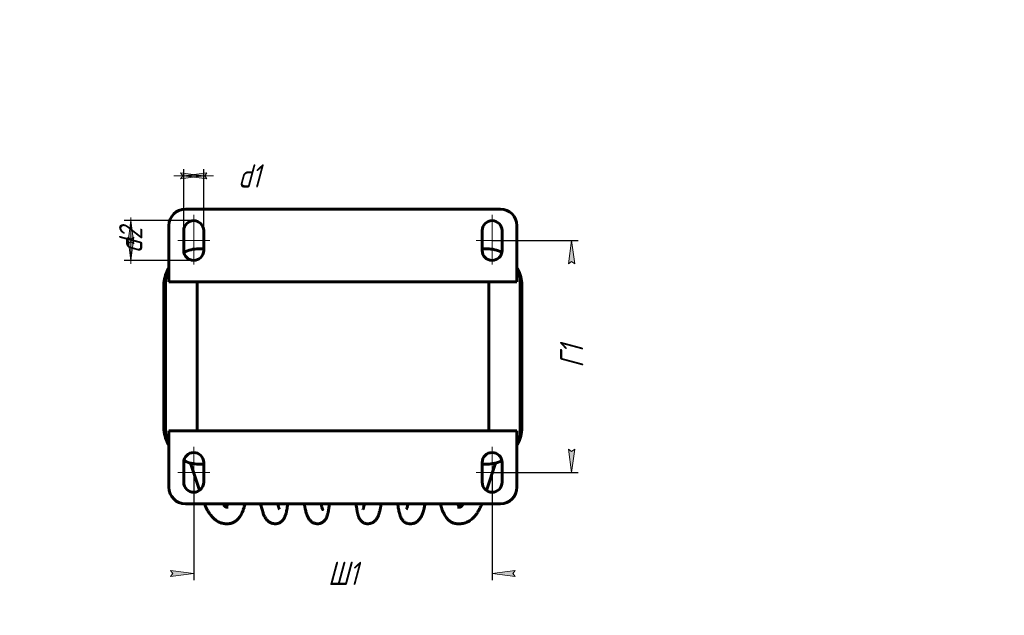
# Model space of a CAD drawing. Header units: millimetres. Extents: x 0 to 297, y 0 to 420.
# Tile 2 of 2: x 0 to 297, y 240 to 420. Entities that reach past the tile are written whole.
import ezdxf

# ---------------------------------------------------------------- set-up
doc = ezdxf.new("R2010")
doc.units = ezdxf.units.MM
for name, pattern in [('K5LT_AXLED', [19.5, 15, -1.5, 1.5, -1.5]), ('K5LT_BASIC', [0]), ('K5LT_THIN', [0])]:
    doc.linetypes.add(name, pattern=pattern)
doc.layers.add('Системный слой', color=7, linetype='Continuous')
doc.styles.add('KDIMTEXTSTYLE', font='GOST_AU.SHX', dxfattribs={"width": 0.96, "oblique": 15, "height": 5})
doc.dimstyles.new('KDIMSTYLE (1.00)', dxfattribs={"dimtxt": 5, "dimasz": 1, "dimexe": 2, "dimexo": 0, "dimgap": 1, "dimtad": 1, "dimtxsty": 'KDIMTEXTSTYLE', "dimsah": 1, "dimcen": 0, "dimdle": 1, "dimadec": 0, "dimazin": 0, "dimtfac": 0.667, "dimtmove": 0, "dimatfit": 3, "dimfxl": 1, "dimtvp": 1, "dimtolj": 1, "dimtzin": 0, "dimarcsym": 0})

# ---------------------------------------------------------------- blocks, each defined once
blk = doc.blocks.new('KDIMARROW_01')
at = {"layer": 'Системный слой'}
blk.add_hatch(color=0, dxfattribs=at).paths.add_polyline_path([(-7, -0.92), (0, 0), (-7, 0.92), (-6.3, 0)])
at = {"layer": 'Системный слой', "color": 0, "linetype": 'K5LT_THIN', "lineweight": 18}
for p, q in [((-6.3, 0), (-7, 0.92)), ((-7, 0.92), (0, 0)), ((0, 0), (-7, -0.92)), ((-7, -0.92), (-6.3, 0)), ((0, 0), (-1, 0))]:
    blk.add_line(p, q, dxfattribs=at)
blk = doc.blocks.new('KDIMARROW_02')
at = {"layer": 'Системный слой'}
blk.add_hatch(color=0, dxfattribs=at).paths.add_polyline_path([(6.3, 0), (7, 0.92), (0, 0), (7, -0.92)])
at = {"layer": 'Системный слой', "color": 0, "linetype": 'K5LT_THIN', "lineweight": 18}
for p, q in [((0, 0), (-1, 0)), ((7, 0.92), (0, 0)), ((0, 0), (7, -0.92)), ((0, 0), (9, 0)), ((6.3, 0), (7, 0.92)), ((7, -0.92), (6.3, 0))]:
    blk.add_line(p, q, dxfattribs=at)

msp = doc.modelspace()

# ---------------------------------------------------------------- linework, layer by layer
at = {"layer": 'Системный слой', "color": 150, "linetype": 'K5LT_BASIC', "lineweight": 60, "true_color": 0x0080ff}
for p, q in [((49.996, 362.818), (144.996, 362.818)), ((44.996, 340.818), (44.996, 357.818)), ((149.996, 357.818), (149.996, 340.818)), ((49.496, 350.318), (49.496, 356.318)), ((55.496, 356.318), (55.496, 350.318)), ((139.496, 350.318), (139.496, 356.318)), ((145.496, 356.318), (145.496, 350.318)), ((53.996, 350.818), (55.496, 350.818)), ((139.496, 350.818), (140.996, 350.818)), ((43.496, 296.818), (43.496, 339.818)), ((43.996, 295.818), (43.996, 340.818)), ((149.996, 340.818), (44.996, 340.818)), ((53.496, 295.818), (53.496, 340.818)), ((141.496, 340.818), (141.496, 295.818)), ((150.996, 340.818), (150.996, 295.818)), ((151.496, 339.818), (151.496, 296.818)), ((44.996, 295.818), (149.996, 295.818)), ((44.996, 278.818), (44.996, 295.818)), ((149.996, 295.818), (149.996, 278.818)), ((49.496, 280.318), (49.496, 286.318)), ((54.277, 277.904), (51.483, 286.139)), ((55.496, 285.818), (53.996, 285.818)), ((55.496, 286.318), (55.496, 280.318)), ((139.496, 280.318), (139.496, 286.318)), ((140.996, 285.818), (139.496, 285.818)), ((140.798, 277.845), (143.482, 286.132)), ((145.496, 286.318), (145.496, 280.318)), ((144.996, 273.818), (49.996, 273.818)), ((62.844, 272.818), (62.244, 272.818)), ((62.844, 272.818), (62.844, 272.818)), ((91.425, 272.028), (91.425, 272.028)), ((132.048, 272.818), (132.048, 272.818)), ((132.048, 272.818), (132.854, 272.818)), ((62.844, 267.818), (62.244, 267.818)), ((77.188, 267.818), (76.959, 267.818)), ((89.935, 267.818), (89.798, 267.818)), ((104.956, 267.818), (105.106, 267.818)), ((117.703, 267.818), (118.021, 267.818)), ((132.048, 267.818), (132.888, 267.818))]:
    msp.add_line(p, q, dxfattribs=at)
at = {"layer": 'Системный слой', "color": 30, "linetype": 'K5LT_AXLED', "lineweight": 18, "true_color": 0xff8000}
for p, q in [((52.496, 361.037), (52.496, 345.199)), ((142.496, 361.037), (142.496, 345.199)), ((47.693, 353.318), (57.309, 353.318)), ((137.693, 353.318), (147.309, 353.318)), ((52.496, 291.037), (52.496, 275.199)), ((142.496, 291.037), (142.496, 275.199)), ((47.693, 283.318), (57.309, 283.318)), ((137.693, 283.318), (147.309, 283.318))]:
    msp.add_line(p, q, dxfattribs=at)
at = {"layer": 'Системный слой', "color": 150, "linetype": 'K5LT_BASIC', "lineweight": 60, "true_color": 0x0080ff}
for centre, radius, start, end in [((49.996, 357.818), 5, 90, 180), ((144.996, 357.818), 5, 0, 90), ((52.496, 356.318), 3, 0, 180), ((142.496, 356.318), 3, 0, 180), ((53.996, 340.818), 10, 90, 116.42414), ((140.996, 340.818), 10, 63.57586, 90), ((52.496, 350.318), 3, 180, 0), ((142.496, 350.318), 3, 180, 0), ((53.496, 339.818), 10, 150.23035, 180), ((53.996, 340.818), 10, 154.15807, 180), ((140.996, 340.818), 10, 0, 25.84193), ((141.496, 339.818), 10, 0, 29.76965), ((53.496, 296.818), 10, 180, 209.76965), ((53.996, 295.818), 10, 180, 205.84193), ((140.996, 295.818), 10, 334.15807, 0), ((141.496, 296.818), 10, 330.23035, 0), ((52.496, 286.318), 3, 0, 180), ((142.496, 286.318), 3, 0, 180), ((53.996, 295.818), 10, 243.57586, 270), ((140.996, 295.818), 10, 270, 296.42414), ((52.496, 280.318), 3, 180, 0), ((142.496, 280.318), 3, 180, 0), ((49.996, 278.818), 5, 180, 270), ((144.996, 278.818), 5, 270, 0)]:
    msp.add_arc(centre, radius, start, end, dxfattribs=at)
for points, knots in [([(62.244, 267.818), (62.064, 267.818), (61.885, 267.828), (61.526, 267.869), (61.346, 267.9), (60.989, 267.982), (60.811, 268.034), (60.457, 268.158), (60.278, 268.232), (59.923, 268.402), (59.746, 268.499), (59.39, 268.718), (59.212, 268.842), (58.959, 269.037), (58.88, 269.101), (58.613, 269.327), (58.432, 269.498), (58.194, 269.743), (58.131, 269.81), (57.988, 269.968), (57.908, 270.059), (57.753, 270.245), (57.677, 270.339), (57.572, 270.476), (57.541, 270.516), (57.479, 270.599), (57.449, 270.64), (57.218, 270.956), (57.028, 271.245), (56.671, 271.838), (56.503, 272.14), (56.205, 272.723), (56.073, 273), (55.915, 273.353), (55.885, 273.42), (55.827, 273.555), (55.798, 273.623), (55.751, 273.733), (55.734, 273.776), (55.716, 273.818)], [0, 0, 0, 0, 1.0406571, 1.0406571, 2.0972604, 2.0972604, 3.173532, 3.173532, 4.305064, 4.305064, 5.4975866, 5.4975866, 6.7875665, 6.7875665, 7.3919594, 7.3919594, 8.8591129, 8.8591129, 9.3931916, 9.3931916, 10.0979072, 10.0979072, 10.7878578, 10.7878578, 11.0785638, 11.0785638, 11.3692697, 11.3692697, 13.2762403, 13.2762403, 15.0931145, 15.0931145, 16.6372427, 16.6372427, 16.9954038, 16.9954038, 17.3535648, 17.3535648, 17.5741316, 17.5741316, 17.5741316, 17.5741316]), ([(62.275, 272.816), (62.282, 272.815), (62.288, 272.814), (62.294, 272.813), (62.293, 272.813), (62.281, 272.817), (62.271, 272.821), (62.239, 272.837), (62.216, 272.849), (62.157, 272.887), (62.119, 272.914), (62.028, 272.986), (61.973, 273.034), (61.869, 273.135), (61.823, 273.182), (61.742, 273.271), (61.709, 273.309), (61.638, 273.393), (61.602, 273.438), (61.548, 273.507), (61.531, 273.529), (61.498, 273.574), (61.481, 273.596), (61.419, 273.682), (61.372, 273.747), (61.325, 273.818)], [0, 0, 0, 0, 1.0162804, 1.0162804, 2.0520271, 2.0520271, 3.1506076, 3.1506076, 4.3140852, 4.3140852, 5.5847548, 5.5847548, 6.9844949, 6.9844949, 7.9773117, 7.9773117, 8.6558148, 8.6558148, 9.352811, 9.352811, 9.6617754, 9.6617754, 9.9707398, 9.9707398, 10.7963416, 10.7963416, 10.7963416, 10.7963416]), ([(62.3, 272.818), (62.305, 272.825), (62.311, 272.835), (62.357, 272.91), (62.406, 272.996), (62.508, 273.196), (62.565, 273.318), (62.671, 273.567), (62.718, 273.694), (62.766, 273.818)], [0.4664742, 0.4664742, 0.4664742, 0.4664742, 0.5362027, 0.5362027, 1.0911547, 1.0911547, 1.7071316, 1.7071316, 2.2163976, 2.2163976, 2.2163976, 2.2163976]), ([(67.977, 273.818), (67.948, 273.7), (67.918, 273.583), (67.8, 273.136), (67.704, 272.815), (67.503, 272.205), (67.396, 271.916), (67.174, 271.373), (67.059, 271.117), (66.82, 270.643), (66.698, 270.424), (66.448, 270.018), (66.32, 269.83), (66.058, 269.487), (65.928, 269.332), (65.663, 269.05), (65.528, 268.921), (65.257, 268.69), (65.122, 268.587), (64.867, 268.415), (64.75, 268.344), (64.496, 268.207), (64.359, 268.142), (64.178, 268.07), (64.138, 268.055), (64.019, 268.011), (63.938, 267.985), (63.734, 267.926), (63.608, 267.897), (63.389, 267.858), (63.296, 267.845), (63.083, 267.824), (62.963, 267.818), (62.844, 267.818)], [7.5091083, 7.5091083, 7.5091083, 7.5091083, 7.9699165, 7.9699165, 9.2947884, 9.2947884, 10.5800279, 10.5800279, 11.8111177, 11.8111177, 12.955271, 12.955271, 14.0238696, 14.0238696, 14.9800056, 14.9800056, 15.8522726, 15.8522726, 16.6417778, 16.6417778, 17.2635029, 17.2635029, 17.9445516, 17.9445516, 18.132145, 18.132145, 18.5073319, 18.5073319, 19.069088, 19.069088, 19.4801963, 19.4801963, 20, 20, 20, 20]), ([(76.959, 267.818), (76.932, 267.818), (76.906, 267.818), (76.841, 267.82), (76.804, 267.822), (76.692, 267.829), (76.62, 267.837), (76.432, 267.863), (76.319, 267.886), (76.094, 267.945), (75.981, 267.981), (75.764, 268.066), (75.652, 268.118), (75.44, 268.23), (75.336, 268.293), (75.134, 268.431), (75.039, 268.505), (74.904, 268.62), (74.863, 268.657), (74.723, 268.789), (74.632, 268.885), (74.451, 269.094), (74.363, 269.21), (74.184, 269.463), (74.099, 269.599), (73.937, 269.884), (73.86, 270.032), (73.715, 270.338), (73.648, 270.491), (73.521, 270.807), (73.46, 270.97), (73.332, 271.339), (73.265, 271.547), (73.136, 271.98), (73.074, 272.204), (72.936, 272.742), (72.86, 273.063), (72.758, 273.535), (72.729, 273.677), (72.7, 273.818)], [0, 0, 0, 0, 0.1295089, 0.1295089, 0.3141696, 0.3141696, 0.6715089, 0.6715089, 1.2414721, 1.2414721, 1.8295779, 1.8295779, 2.4584788, 2.4584788, 3.1204214, 3.1204214, 3.8304884, 3.8304884, 4.1744234, 4.1744234, 5.0173952, 5.0173952, 6.0117782, 6.0117782, 7.1756021, 7.1756021, 8.405947, 8.405947, 9.6229171, 9.6229171, 10.8398873, 10.8398873, 12.2939563, 12.2939563, 13.7480253, 13.7480253, 15.6481639, 15.6481639, 16.4271483, 16.4271483, 16.4271483, 16.4271483]), ([(77.188, 267.818), (77.266, 267.818), (77.344, 267.821), (77.5, 267.835), (77.577, 267.845), (77.751, 267.875), (77.848, 267.897), (78.046, 267.954), (78.148, 267.99), (78.348, 268.073), (78.445, 268.121), (78.633, 268.226), (78.725, 268.285), (78.903, 268.414), (78.988, 268.483), (79.1, 268.583), (79.131, 268.613), (79.245, 268.725), (79.322, 268.81), (79.469, 268.989), (79.538, 269.083), (79.674, 269.287), (79.736, 269.392), (79.852, 269.607), (79.906, 269.719), (80.004, 269.939), (80.048, 270.047), (80.137, 270.284), (80.179, 270.406), (80.258, 270.656), (80.296, 270.786), (80.368, 271.05), (80.402, 271.185), (80.489, 271.555), (80.54, 271.796), (80.635, 272.304), (80.68, 272.57), (80.76, 273.095), (80.795, 273.351), (80.837, 273.683), (80.845, 273.749), (80.853, 273.818)], [0, 0, 0, 0, 0.2811204, 0.2811204, 0.5622407, 0.5622407, 0.9217133, 0.9217133, 1.3194089, 1.3194089, 1.7239024, 1.7239024, 2.1482199, 2.1482199, 2.5919193, 2.5919193, 2.7751081, 2.7751081, 3.2776139, 3.2776139, 3.8392693, 3.8392693, 4.4760973, 4.4760973, 5.1399, 5.1399, 5.8037027, 5.8037027, 6.5228359, 6.5228359, 7.2419691, 7.2419691, 7.9611023, 7.9611023, 9.1456408, 9.1456408, 10.3359959, 10.3359959, 11.394828, 11.394828, 11.6603602, 11.6603602, 11.6603602, 11.6603602]), ([(78.374, 272.197), (78.367, 272.207), (78.36, 272.22), (78.323, 272.29), (78.292, 272.354), (78.229, 272.5), (78.197, 272.579), (78.132, 272.756), (78.097, 272.857), (78.018, 273.102), (77.974, 273.25), (77.893, 273.539), (77.858, 273.677), (77.822, 273.818)], [0, 0, 0, 0, 1.5103084, 1.5103084, 3.1493677, 3.1493677, 4.5203637, 4.5203637, 5.8913597, 5.8913597, 7.5538977, 7.5538977, 8.8640226, 8.8640226, 8.8640226, 8.8640226]), ([(89.798, 267.818), (89.686, 267.818), (89.574, 267.825), (89.353, 267.851), (89.243, 267.871), (89.026, 267.923), (88.92, 267.956), (88.711, 268.033), (88.606, 268.079), (88.406, 268.18), (88.304, 268.24), (88.112, 268.367), (88.018, 268.436), (87.838, 268.587), (87.755, 268.665), (87.649, 268.774), (87.625, 268.8), (87.512, 268.924), (87.435, 269.02), (87.278, 269.233), (87.201, 269.35), (87.046, 269.609), (86.974, 269.747), (86.847, 270.011), (86.791, 270.138), (86.684, 270.4), (86.635, 270.531), (86.538, 270.806), (86.49, 270.951), (86.387, 271.292), (86.331, 271.488), (86.225, 271.898), (86.174, 272.111), (86.086, 272.502), (86.049, 272.677), (86.004, 272.896), (85.997, 272.934), (85.974, 273.051), (85.959, 273.13), (85.913, 273.368), (85.884, 273.531), (85.848, 273.738), (85.841, 273.777), (85.834, 273.818)], [0, 0, 0, 0, 0.5198949, 0.5198949, 1.0397899, 1.0397899, 1.5698308, 1.5698308, 2.1242346, 2.1242346, 2.7211328, 2.7211328, 3.3565781, 3.3565781, 4.0500167, 4.0500167, 4.2785603, 4.2785603, 5.1063259, 5.1063259, 6.1154087, 6.1154087, 7.3202962, 7.3202962, 8.4076914, 8.4076914, 9.4950866, 9.4950866, 10.6325028, 10.6325028, 12.0773166, 12.0773166, 13.5221305, 13.5221305, 14.6284399, 14.6284399, 14.8641279, 14.8641279, 15.3355039, 15.3355039, 16.2782559, 16.2782559, 16.5044704, 16.5044704, 16.5044704, 16.5044704]), ([(89.935, 267.818), (89.985, 267.818), (90.036, 267.82), (90.166, 267.827), (90.246, 267.835), (90.399, 267.858), (90.472, 267.872), (90.648, 267.913), (90.749, 267.943), (90.947, 268.016), (91.045, 268.058), (91.234, 268.153), (91.326, 268.206), (91.502, 268.322), (91.589, 268.387), (91.753, 268.524), (91.831, 268.597), (91.916, 268.686), (91.931, 268.702), (92.022, 268.8), (92.092, 268.886), (92.225, 269.065), (92.286, 269.158), (92.404, 269.356), (92.458, 269.458), (92.554, 269.658), (92.597, 269.757), (92.678, 269.959), (92.712, 270.054), (92.781, 270.257), (92.813, 270.362), (92.874, 270.572), (92.903, 270.68), (92.958, 270.903), (92.984, 271.015), (93.051, 271.322), (93.09, 271.521), (93.164, 271.939), (93.199, 272.156), (93.26, 272.572), (93.286, 272.766), (93.345, 273.24), (93.375, 273.534), (93.407, 273.818)], [0, 0, 0, 0, 0.1846379, 0.1846379, 0.4800585, 0.4800585, 0.7559058, 0.7559058, 1.1491115, 1.1491115, 1.5489653, 1.5489653, 1.9571681, 1.9571681, 2.3880027, 2.3880027, 2.8375173, 2.8375173, 2.9310816, 2.9310816, 3.4370891, 3.4370891, 4.0047272, 4.0047272, 4.6481029, 4.6481029, 5.2914785, 5.2914785, 5.9348542, 5.9348542, 6.6018656, 6.6018656, 7.268877, 7.268877, 7.9358884, 7.9358884, 9.031341, 9.031341, 10.1267936, 10.1267936, 11.0328335, 11.0328335, 12.2593506, 12.2593506, 12.2593506, 12.2593506]), ([(91.425, 272.028), (91.425, 272.029), (91.426, 272.026), (91.416, 272.047), (91.41, 272.056), (91.377, 272.132), (91.346, 272.206), (91.29, 272.364), (91.264, 272.44), (91.204, 272.636), (91.167, 272.763), (91.093, 273.045), (91.055, 273.198), (90.984, 273.508), (90.952, 273.662), (90.919, 273.818)], [0, 0, 0, 0, 0.1617408, 0.1617408, 1.5939324, 1.5939324, 3.3442659, 3.3442659, 4.6332193, 4.6332193, 6.2938867, 6.2938867, 7.954554, 7.954554, 9.369874, 9.369874, 9.369874, 9.369874]), ([(101.485, 273.818), (101.502, 273.648), (101.52, 273.48), (101.574, 273.005), (101.612, 272.708), (101.671, 272.301), (101.689, 272.181), (101.724, 271.965), (101.74, 271.869), (101.766, 271.72), (101.776, 271.667), (101.805, 271.509), (101.825, 271.406), (101.856, 271.255), (101.866, 271.205), (101.905, 271.024), (101.935, 270.897), (101.996, 270.651), (102.028, 270.533), (102.099, 270.293), (102.137, 270.176), (102.208, 269.975), (102.243, 269.884), (102.316, 269.707), (102.354, 269.622), (102.446, 269.434), (102.491, 269.349), (102.613, 269.145), (102.684, 269.038), (102.838, 268.838), (102.922, 268.74), (103.012, 268.648), (103.014, 268.646), (103.078, 268.581), (103.148, 268.516), (103.236, 268.442), (103.255, 268.427), (103.292, 268.398), (103.311, 268.383), (103.359, 268.346), (103.39, 268.324), (103.483, 268.259), (103.548, 268.218), (103.709, 268.125), (103.807, 268.076), (104.005, 267.992), (104.108, 267.955), (104.315, 267.894), (104.419, 267.871), (104.629, 267.836), (104.734, 267.825), (104.879, 267.819), (104.918, 267.818), (104.956, 267.818)], [8.907959, 8.907959, 8.907959, 8.907959, 9.7259429, 9.7259429, 11.2873429, 11.2873429, 11.9683323, 11.9683323, 12.5352057, 12.5352057, 12.8592058, 12.8592058, 13.5072061, 13.5072061, 13.8332944, 13.8332944, 14.6931491, 14.6931491, 15.5530037, 15.5530037, 16.4128584, 16.4128584, 17.0780394, 17.0780394, 17.7432203, 17.7432203, 18.4084013, 18.4084013, 19.1455108, 19.1455108, 19.7852412, 19.7852412, 19.7997585, 19.7997585, 20.2464413, 20.2464413, 20.358112, 20.358112, 20.4697827, 20.4697827, 20.6432731, 20.6432731, 20.9902538, 20.9902538, 21.4661074, 21.4661074, 21.9337947, 21.9337947, 22.3869824, 22.3869824, 22.83708, 22.83708, 23, 23, 23, 23]), ([(103.505, 272.082), (103.532, 272.141), (103.561, 272.214), (103.635, 272.423), (103.68, 272.565), (103.759, 272.845), (103.793, 272.973), (103.874, 273.303), (103.922, 273.515), (103.975, 273.769), (103.98, 273.793), (103.985, 273.818)], [0, 0, 0, 0, 0.8847898, 0.8847898, 1.8320293, 1.8320293, 2.5069585, 2.5069585, 3.4366464, 3.4366464, 3.5345355, 3.5345355, 3.5345355, 3.5345355]), ([(105.106, 267.818), (105.185, 267.818), (105.264, 267.821), (105.399, 267.833), (105.455, 267.839), (105.596, 267.86), (105.681, 267.876), (105.875, 267.922), (105.982, 267.955), (106.192, 268.032), (106.295, 268.077), (106.496, 268.179), (106.595, 268.237), (106.787, 268.363), (106.879, 268.432), (107.012, 268.542), (107.057, 268.581), (107.192, 268.707), (107.275, 268.794), (107.439, 268.982), (107.519, 269.085), (107.677, 269.308), (107.75, 269.426), (107.893, 269.676), (107.961, 269.808), (108.086, 270.074), (108.143, 270.208), (108.249, 270.476), (108.298, 270.61), (108.392, 270.885), (108.437, 271.026), (108.533, 271.348), (108.584, 271.532), (108.638, 271.742), (108.643, 271.76), (108.686, 271.929), (108.723, 272.084), (108.776, 272.312), (108.791, 272.382), (108.813, 272.484), (108.82, 272.515), (108.834, 272.578), (108.84, 272.609), (108.856, 272.684), (108.865, 272.729), (108.893, 272.863), (108.911, 272.954), (108.965, 273.23), (109, 273.419), (109.046, 273.681), (109.058, 273.747), (109.07, 273.818)], [0, 0, 0, 0, 0.3307112, 0.3307112, 0.566692, 0.566692, 0.9337716, 0.9337716, 1.4160133, 1.4160133, 1.9141132, 1.9141132, 2.4465206, 2.4465206, 3.0157763, 3.0157763, 3.3296636, 3.3296636, 4.0006415, 4.0006415, 4.7887582, 4.7887582, 5.7161875, 5.7161875, 6.7444675, 6.7444675, 7.7727475, 7.7727475, 8.7579495, 8.7579495, 9.7431515, 9.7431515, 10.9510056, 10.9510056, 11.066576, 11.066576, 12.0122514, 12.0122514, 12.4229502, 12.4229502, 12.6013132, 12.6013132, 12.7796761, 12.7796761, 13.0294701, 13.0294701, 13.5290582, 13.5290582, 14.5282342, 14.5282342, 14.8750456, 14.8750456, 14.8750456, 14.8750456]), ([(114.038, 273.818), (114.042, 273.792), (114.045, 273.766), (114.056, 273.672), (114.064, 273.605), (114.088, 273.423), (114.103, 273.309), (114.147, 272.992), (114.177, 272.794), (114.244, 272.379), (114.282, 272.164), (114.366, 271.728), (114.413, 271.51), (114.512, 271.092), (114.565, 270.891), (114.657, 270.58), (114.695, 270.46), (114.774, 270.23), (114.815, 270.119), (114.908, 269.889), (114.956, 269.78), (115.067, 269.553), (115.131, 269.434), (115.271, 269.202), (115.35, 269.086), (115.518, 268.869), (115.6, 268.774), (115.776, 268.595), (115.867, 268.513), (116.052, 268.365), (116.149, 268.296), (116.277, 268.218), (116.304, 268.201), (116.388, 268.153), (116.444, 268.123), (116.602, 268.047), (116.704, 268.005), (116.912, 267.933), (117.019, 267.903), (117.232, 267.857), (117.34, 267.84), (117.533, 267.822), (117.618, 267.818), (117.703, 267.818)], [8.8890798, 8.8890798, 8.8890798, 8.8890798, 9.0142212, 9.0142212, 9.3367988, 9.3367988, 9.901303, 9.901303, 10.922768, 10.922768, 12.112249, 12.112249, 13.4199313, 13.4199313, 14.7276136, 14.7276136, 15.5433795, 15.5433795, 16.3591453, 16.3591453, 17.1749112, 17.1749112, 18.0204881, 18.0204881, 18.8660649, 18.8660649, 19.5598196, 19.5598196, 20.16747, 20.16747, 20.7269949, 20.7269949, 20.8757657, 20.8757657, 21.1733074, 21.1733074, 21.6692115, 21.6692115, 22.1545159, 22.1545159, 22.629264, 22.629264, 23, 23, 23, 23]), ([(116.606, 272.197), (116.614, 272.21), (116.623, 272.225), (116.663, 272.301), (116.696, 272.37), (116.76, 272.522), (116.793, 272.604), (116.86, 272.789), (116.895, 272.893), (116.976, 273.149), (117.022, 273.305), (117.098, 273.584), (117.128, 273.698), (117.158, 273.818)], [0, 0, 0, 0, 0.7011334, 0.7011334, 1.4593325, 1.4593325, 2.0906084, 2.0906084, 2.7218842, 2.7218842, 3.5050399, 3.5050399, 4.0040292, 4.0040292, 4.0040292, 4.0040292]), ([(118.021, 267.818), (118.05, 267.818), (118.079, 267.819), (118.159, 267.821), (118.211, 267.824), (118.354, 267.835), (118.445, 267.847), (118.627, 267.879), (118.72, 267.9), (118.924, 267.956), (119.035, 267.994), (119.253, 268.082), (119.36, 268.133), (119.569, 268.247), (119.672, 268.311), (119.873, 268.451), (119.969, 268.528), (120.083, 268.627), (120.105, 268.646), (120.227, 268.759), (120.318, 268.853), (120.499, 269.058), (120.589, 269.172), (120.767, 269.42), (120.853, 269.554), (121.017, 269.835), (121.095, 269.982), (121.241, 270.283), (121.309, 270.437), (121.438, 270.752), (121.5, 270.915), (121.633, 271.29), (121.701, 271.502), (121.834, 271.945), (121.899, 272.176), (122.043, 272.736), (122.123, 273.073), (122.226, 273.555), (122.253, 273.687), (122.28, 273.818)], [0, 0, 0, 0, 0.1302663, 0.1302663, 0.3647457, 0.3647457, 0.781598, 0.781598, 1.2164021, 1.2164021, 1.7688263, 1.7688263, 2.3443139, 2.3443139, 2.9628392, 2.9628392, 3.633183, 3.633183, 3.8033693, 3.8033693, 4.5756007, 4.5756007, 5.4833511, 5.4833511, 6.5473564, 6.5473564, 7.6799793, 7.6799793, 8.8126021, 8.8126021, 9.9521145, 9.9521145, 11.3422108, 11.3422108, 12.732307, 12.732307, 14.5912169, 14.5912169, 15.2629286, 15.2629286, 15.2629286, 15.2629286]), ([(126.914, 273.818), (126.932, 273.747), (126.949, 273.677), (127.004, 273.465), (127.042, 273.325), (127.121, 273.044), (127.163, 272.904), (127.22, 272.721), (127.234, 272.675), (127.263, 272.585), (127.278, 272.539), (127.353, 272.313), (127.416, 272.136), (127.586, 271.684), (127.698, 271.416), (127.931, 270.914), (128.052, 270.679), (128.299, 270.246), (128.424, 270.047), (128.682, 269.68), (128.813, 269.511), (129.078, 269.206), (129.21, 269.069), (129.479, 268.819), (129.613, 268.707), (129.884, 268.506), (130.022, 268.415), (130.205, 268.31), (130.248, 268.286), (130.352, 268.231), (130.414, 268.2), (130.605, 268.111), (130.736, 268.058), (131.006, 267.967), (131.144, 267.929), (131.421, 267.87), (131.561, 267.848), (131.816, 267.824), (131.931, 267.818), (132.048, 267.818)], [7.8876379, 7.8876379, 7.8876379, 7.8876379, 8.1771459, 8.1771459, 8.7697356, 8.7697356, 9.3760168, 9.3760168, 9.5782733, 9.5782733, 9.7805298, 9.7805298, 10.5955524, 10.5955524, 11.9122834, 11.9122834, 13.1584147, 13.1584147, 14.3093247, 14.3093247, 15.3662455, 15.3662455, 16.313997, 16.313997, 17.1673314, 17.1673314, 17.9534628, 17.9534628, 18.1828624, 18.1828624, 18.5121113, 18.5121113, 19.1706092, 19.1706092, 19.8281623, 19.8281623, 20.4709344, 20.4709344, 21, 21, 21, 21]), ([(132.126, 273.818), (132.138, 273.784), (132.15, 273.751), (132.228, 273.545), (132.294, 273.39), (132.417, 273.127), (132.474, 273.018), (132.548, 272.888), (132.571, 272.851), (132.591, 272.818)], [11.7265108, 11.7265108, 11.7265108, 11.7265108, 11.9945716, 11.9945716, 13.414816, 13.414816, 14.7038701, 14.7038701, 15.27538, 15.27538, 15.27538, 15.27538]), ([(132.845, 272.814), (132.848, 272.816), (132.849, 272.816), (132.86, 272.821), (132.867, 272.824), (132.891, 272.836), (132.914, 272.848), (132.972, 272.885), (133.01, 272.911), (133.1, 272.982), (133.155, 273.029), (133.256, 273.127), (133.3, 273.172), (133.425, 273.308), (133.512, 273.412), (133.623, 273.559), (133.645, 273.588), (133.712, 273.68), (133.759, 273.746), (133.807, 273.818)], [0, 0, 0, 0, 0.2401895, 0.2401895, 0.5697595, 0.5697595, 1.1603319, 1.1603319, 1.8081767, 1.8081767, 2.5211593, 2.5211593, 3.0087458, 3.0087458, 3.8642559, 3.8642559, 4.0653007, 4.0653007, 4.4935842, 4.4935842, 4.4935842, 4.4935842]), ([(132.888, 267.818), (132.95, 267.818), (133.011, 267.819), (133.118, 267.823), (133.163, 267.826), (133.279, 267.834), (133.349, 267.84), (133.543, 267.862), (133.668, 267.881), (133.971, 267.939), (134.149, 267.984), (134.505, 268.094), (134.682, 268.161), (135.036, 268.315), (135.214, 268.405), (135.533, 268.587), (135.675, 268.676), (136, 268.9), (136.179, 269.038), (136.448, 269.268), (136.543, 269.353), (136.828, 269.623), (137.011, 269.815), (137.245, 270.084), (137.301, 270.151), (137.464, 270.349), (137.567, 270.482), (137.728, 270.7), (137.788, 270.784), (137.873, 270.906), (137.898, 270.943), (137.949, 271.017), (137.974, 271.055), (138.2, 271.396), (138.392, 271.715), (138.76, 272.386), (138.935, 272.736), (139.211, 273.335), (139.314, 273.576), (139.416, 273.818)], [0, 0, 0, 0, 0.3292389, 0.3292389, 0.5715029, 0.5715029, 0.9483573, 0.9483573, 1.6213115, 1.6213115, 2.6082023, 2.6082023, 3.6308465, 3.6308465, 4.716142, 4.716142, 5.6380082, 5.6380082, 6.8775823, 6.8775823, 7.5759431, 7.5759431, 9.0098884, 9.0098884, 9.4799494, 9.4799494, 10.3642611, 10.3642611, 10.8962848, 10.8962848, 11.126863, 11.126863, 11.3574412, 11.3574412, 13.2097381, 13.2097381, 15.0571645, 15.0571645, 16.2311486, 16.2311486, 16.2311486, 16.2311486]), ([(132.888, 272.818), (132.882, 272.818), (132.876, 272.818), (132.865, 272.817), (132.859, 272.816), (132.854, 272.816), (132.852, 272.815), (132.85, 272.815), (132.849, 272.815), (132.847, 272.815), (132.847, 272.814), (132.844, 272.814), (132.843, 272.814), (132.841, 272.813), (132.84, 272.813), (132.841, 272.813), (132.843, 272.814), (132.845, 272.814)], [0, 0, 0, 0, 2.2, 2.2, 4.4, 4.4, 5.0203739, 5.0203739, 5.5892814, 5.5892814, 6.1581889, 6.1581889, 7.2011753, 7.2011753, 9.0974857, 9.0974857, 11, 11, 11, 11])]:
    msp.add_open_spline(points, degree=3, knots=knots, dxfattribs=at)

# ---------------------------------------------------------------- dimensions: what is measured, and where the dimension line sits
at = {"layer": 'Системный слой', "color": 7}
for base, p1, p2, location, text, override in [((49.496, 372.818), (55.496, 353.318), (49.496, 353.318), (69.216, 372.818), '\\H7.0;\\W0.965;\\Q15;\\H7.0;\\W0.965;\\Q15;\\Q15;d1', {"dimexo": 0, "dimblk1": 'KDIMARROW_02', "dimblk2": 'KDIMARROW_02', "dimse1": 0, "dimse2": 0, "dimclrt": 7, "dimtolj": 1}), ((52.496, 252.818), (142.496, 283.318), (52.496, 283.318), (97.496, 252.818), '\\H7.0;\\W0.965;\\Q15;\\H7.0;\\W0.965;\\Q15;\\Q15;Ш1', {"dimexo": 0, "dimblk1": 'KDIMARROW_01', "dimblk2": 'KDIMARROW_01', "dimse1": 0, "dimse2": 0, "dimclrt": 7, "dimtolj": 1})]:
    msp.add_linear_dim(base=base, p1=p1, p2=p2, location=location, text=text, dimstyle='KDIMSTYLE (1.00)', override=override, dxfattribs=at).render()
for base, p1, p2, location, text, override in [((33.496, 347.318), (52.496, 359.318), (52.496, 347.318), (33.496, 353.318), '\\H7.0;\\W0.965;\\Q15;\\H7.0;\\W0.965;\\Q15;\\Q15;d2', {"dimexo": 0, "dimblk1": 'KDIMARROW_02', "dimblk2": 'KDIMARROW_02', "dimse1": 0, "dimse2": 0, "dimclrt": 7, "dimtolj": 1}), ((166.496, 353.318), (142.496, 283.318), (142.496, 353.318), (166.496, 318.318), '\\H7.0;\\W0.965;\\Q15;\\H7.0;\\W0.965;\\Q15;\\Q15;Г1', {"dimexo": 0, "dimblk1": 'KDIMARROW_01', "dimblk2": 'KDIMARROW_01', "dimse1": 0, "dimse2": 0, "dimclrt": 7, "dimtolj": 1})]:
    msp.add_linear_dim(base=base, p1=p1, p2=p2, angle=90, location=location, text=text, dimstyle='KDIMSTYLE (1.00)', override=override, dxfattribs=at).render()

doc.saveas('drawing.dxf')
